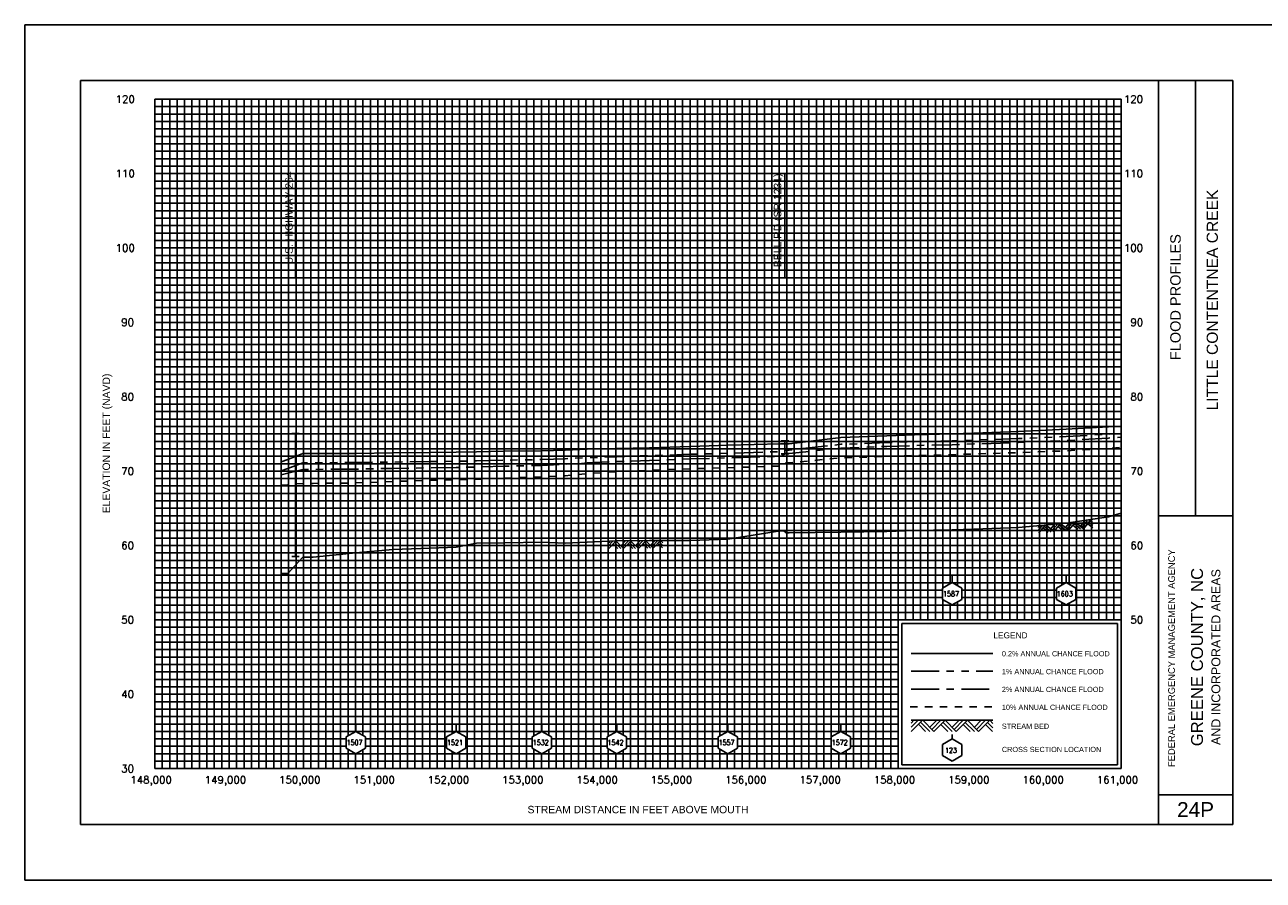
# Model space of a CAD drawing. Header units: inches. Extents: x 11.8 to 93.8, y 23.5 to 67.3.
# Tile 10 of 11: x 59.8 to 76.5, y 38.1 to 49.6. Entities that reach past the tile are written whole.
import ezdxf
from ezdxf.enums import TextEntityAlignment as Align

# ---------------------------------------------------------------- set-up
doc = ezdxf.new("R2010")
doc.units = ezdxf.units.IN
doc.header["$LTSCALE"] = 0.3
doc.header["$MEASUREMENT"] = 0
doc.set_wipeout_variables(frame=1)
for name, pattern in [('CENTER', [2, 1.25, -0.25, 0.25, -0.25]), ('DOT', [0.25, 0, -0.25]), ('HIDDEN', [0.375, 0.25, -0.125]), ('PHANTOM', [2.5, 1.25, -0.25, 0.25, -0.25, 0.25, -0.25])]:
    doc.linetypes.add(name, pattern=pattern)
doc.layers.get('0').update_dxf_attribs({"color": 3, "plot": 0})
for name, color, linetype in [('1', 5, 'Continuous'), ('2', 50, 'Continuous'), ('3', 9, 'DOT'), ('7', 7, 'Continuous'), ('ROCK', 7, 'Continuous'), ('STREAM', 5, 'Continuous'), ('STRUCTURE', 30, 'Continuous'), ('WS10', 4, 'HIDDEN'), ('WS100', 5, 'PHANTOM'), ('WS50', 1, 'CENTER'), ('WS500', 1, 'Continuous')]:
    doc.layers.add(name, color=color, linetype=linetype)
doc.styles.add('ARIAL', font='ARIAL.TTF')
doc.styles.get("Standard").update_dxf_attribs({"font": 'romans.shx'})

# ---------------------------------------------------------------- blocks, each defined once
blk = doc.blocks.new('wipeout')
blk.add_wipeout([(0, 0.15), (-0.129917, 0.075), (-0.129917, -0.075), (0, -0.15), (0.129917, -0.075), (0.129917, 0.075)])
blk = doc.blocks.new('xsec')
blk.add_line((0, 0.35), (0, 0.25))
blk.add_blockref('wipeout', (0, 0.1))
for p, q in [((-0.13, 0.175), (0, 0.25)), ((-0.13, 0.025), (-0.13, 0.175)), ((0.13, 0.175), (0, 0.25)), ((0, 0.25), (0, 0.25)), ((0.13, 0.025), (0.13, 0.175)), ((0, -0.05), (-0.13, 0.025)), ((0, -0.05), (0.13, 0.025))]:
    blk.add_line(p, q)
blk = doc.blocks.new('bar')
blk.add_line((-0.05, 0), (0.05, 0))
blk = doc.blocks.new('rock')
at = {"layer": 'STREAM'}
for p, q in [((0.171, 0.001), (0.147, -0.023)), ((0.209, 0.001), (0.147, -0.061)), ((0.247, 0.001), (0.147, -0.099)), ((0.251, 0.001), (0.351, -0.099)), ((0.375, 0.001), (0.313, -0.061)), ((0.413, 0.001), (0.332, -0.08)), ((0.451, 0.001), (0.351, -0.099)), ((0.451, 0.001), (0.551, -0.099)), ((0.575, 0.001), (0.513, -0.061)), ((0.613, 0.001), (0.532, -0.08)), ((0.651, 0.001), (0.551, -0.099)), ((0.651, 0.001), (0.751, -0.099)), ((0.776, 0.001), (0.713, -0.061)), ((0.813, 0.001), (0.732, -0.08)), ((0.851, 0.001), (0.751, -0.099)), ((0.851, 0.001), (0.88, -0.028)), ((0.211, -0.034), (0.275, -0.099)), ((0.23, -0.016), (0.313, -0.099)), ((0.413, -0.036), (0.475, -0.099)), ((0.432, -0.018), (0.513, -0.099)), ((0.613, -0.036), (0.676, -0.099)), ((0.632, -0.018), (0.713, -0.099)), ((0.813, -0.036), (0.876, -0.099)), ((0.832, -0.018), (0.88, -0.066))]:
    blk.add_line(p, q, dxfattribs=at)

msp = doc.modelspace()

# ---------------------------------------------------------------- linework, layer by layer
for p, q in [((63.461, 46.167), (63.461, 47.567)), ((70.047, 46.167), (70.047, 47.567)), ((74.52, 41.517), (71.62, 41.517)), ((71.62, 41.517), (71.62, 39.617)), ((74.52, 39.617), (74.52, 41.517)), ((71.62, 39.617), (74.52, 39.617)), ((71.62, 39.617), (71.62, 39.617))]:
    msp.add_line(p, q)
at = {"layer": '1', "color": 8}
for p, q in [((59.821, 38.067), (59.821, 49.567)), ((59.821, 49.567), (59.821, 38.067)), ((76.821, 49.567), (59.821, 49.567)), ((59.821, 38.067), (76.821, 38.067))]:
    msp.add_line(p, q, dxfattribs=at)
at = {"layer": '1'}
for p, q in [((60.571, 48.817), (60.571, 38.817)), ((76.071, 48.817), (60.571, 48.817)), ((75.07, 38.817), (75.07, 48.817)), ((75.57, 42.967), (75.57, 48.817)), ((76.071, 38.817), (76.071, 48.817)), ((75.07, 42.967), (76.07, 42.967)), ((75.07, 39.217), (76.07, 39.217)), ((60.571, 38.817), (60.571, 38.817)), ((60.571, 38.817), (76.071, 38.817))]:
    msp.add_line(p, q, dxfattribs=at)
at = {"layer": '2', "color": 50}
for p, q in [((61.57, 39.567), (61.57, 48.567)), ((61.57, 48.567), (74.57, 48.567)), ((62.57, 39.567), (62.57, 48.567)), ((63.57, 39.567), (63.57, 48.567)), ((64.57, 39.567), (64.57, 48.567)), ((65.57, 39.567), (65.57, 48.567)), ((66.57, 39.567), (66.57, 48.567)), ((67.57, 39.567), (67.57, 48.567)), ((68.57, 39.567), (68.57, 48.567)), ((69.57, 39.567), (69.57, 48.567)), ((70.57, 39.567), (70.57, 48.567)), ((71.57, 39.567), (71.57, 48.567)), ((74.57, 39.567), (74.57, 48.567)), ((61.57, 46.567), (74.57, 46.567)), ((61.57, 45.567), (74.57, 45.567)), ((61.57, 44.567), (74.57, 44.567)), ((61.57, 43.567), (74.57, 43.567)), ((61.57, 42.567), (74.57, 42.567)), ((61.57, 41.567), (74.57, 41.567)), ((61.57, 40.567), (71.57, 40.567)), ((61.57, 39.567), (74.57, 39.567))]:
    msp.add_line(p, q, dxfattribs=at)
at = {"layer": '2', "color": 50, "linetype": 'Continuous'}
for p, q in [((72.57, 41.567), (72.57, 48.567)), ((73.57, 41.567), (73.57, 48.567)), ((61.57, 47.567), (74.57, 47.567))]:
    msp.add_line(p, q, dxfattribs=at)
at = {"layer": '3', "color": 8, "linetype": 'Continuous'}
for p, q in [((61.67, 39.567), (61.67, 48.567)), ((61.77, 39.567), (61.77, 48.567)), ((61.87, 39.567), (61.87, 48.567)), ((61.97, 39.567), (61.97, 48.567)), ((62.07, 39.567), (62.07, 48.567)), ((62.17, 39.567), (62.17, 48.567)), ((62.27, 39.567), (62.27, 48.567)), ((62.37, 39.567), (62.37, 48.567)), ((62.47, 39.567), (62.47, 48.567)), ((62.67, 39.567), (62.67, 48.567)), ((62.77, 39.567), (62.77, 48.567)), ((62.87, 39.567), (62.87, 48.567)), ((62.97, 39.567), (62.97, 48.567)), ((63.07, 39.567), (63.07, 48.567)), ((63.17, 39.567), (63.17, 48.567)), ((63.27, 39.567), (63.27, 48.567)), ((63.37, 39.567), (63.37, 48.567)), ((63.47, 39.567), (63.47, 48.567)), ((63.67, 39.567), (63.67, 48.567)), ((63.77, 39.567), (63.77, 48.567)), ((63.87, 39.567), (63.87, 48.567)), ((63.97, 39.567), (63.97, 48.567)), ((64.07, 39.567), (64.07, 48.567)), ((64.17, 39.567), (64.17, 48.567)), ((64.27, 39.567), (64.27, 48.567)), ((64.37, 39.567), (64.37, 48.567)), ((64.47, 39.567), (64.47, 48.567)), ((64.67, 39.567), (64.67, 48.567)), ((64.77, 39.567), (64.77, 48.567)), ((64.87, 39.567), (64.87, 48.567)), ((64.97, 39.567), (64.97, 48.567)), ((65.07, 39.567), (65.07, 48.567)), ((65.17, 39.567), (65.17, 48.567)), ((65.27, 39.567), (65.27, 48.567)), ((65.37, 39.567), (65.37, 48.567)), ((65.47, 39.567), (65.47, 48.567)), ((65.67, 39.567), (65.67, 48.567)), ((65.77, 39.567), (65.77, 48.567)), ((65.87, 39.567), (65.87, 48.567)), ((65.97, 39.567), (65.97, 48.567)), ((66.07, 39.567), (66.07, 48.567)), ((66.17, 39.567), (66.17, 48.567)), ((66.27, 39.567), (66.27, 48.567)), ((66.37, 39.567), (66.37, 48.567)), ((66.47, 39.567), (66.47, 48.567)), ((66.67, 39.567), (66.67, 48.567)), ((66.77, 39.567), (66.77, 48.567)), ((66.87, 39.567), (66.87, 48.567)), ((66.97, 39.567), (66.97, 48.567)), ((67.07, 39.567), (67.07, 48.567)), ((67.17, 39.567), (67.17, 48.567)), ((67.27, 39.567), (67.27, 48.567)), ((67.37, 39.567), (67.37, 48.567)), ((67.47, 39.567), (67.47, 48.567)), ((67.67, 39.567), (67.67, 48.567)), ((67.77, 39.567), (67.77, 48.567)), ((67.87, 39.567), (67.87, 48.567)), ((67.97, 39.567), (67.97, 48.567)), ((68.07, 39.567), (68.07, 48.567)), ((68.17, 39.567), (68.17, 48.567)), ((68.27, 39.567), (68.27, 48.567)), ((68.37, 39.567), (68.37, 48.567)), ((68.47, 39.567), (68.47, 48.567)), ((68.67, 39.567), (68.67, 48.567)), ((68.77, 39.567), (68.77, 48.567)), ((68.87, 39.567), (68.87, 48.567)), ((68.97, 39.567), (68.97, 48.567)), ((69.07, 39.567), (69.07, 48.567)), ((69.17, 39.567), (69.17, 48.567)), ((69.27, 39.567), (69.27, 48.567)), ((69.37, 39.567), (69.37, 48.567)), ((69.47, 39.567), (69.47, 48.567)), ((69.67, 39.567), (69.67, 48.567)), ((69.77, 39.567), (69.77, 48.567)), ((69.87, 39.567), (69.87, 48.567)), ((69.97, 39.567), (69.97, 48.567)), ((70.07, 39.567), (70.07, 48.567)), ((70.17, 39.567), (70.17, 48.567)), ((70.27, 39.567), (70.27, 48.567)), ((70.37, 39.567), (70.37, 48.567)), ((70.47, 39.567), (70.47, 48.567)), ((70.67, 39.567), (70.67, 48.567)), ((70.77, 39.567), (70.77, 48.567)), ((70.87, 39.567), (70.87, 48.567)), ((70.97, 39.567), (70.97, 48.567)), ((71.07, 39.567), (71.07, 48.567)), ((71.17, 39.567), (71.17, 48.567)), ((71.27, 39.567), (71.27, 48.567)), ((71.37, 39.567), (71.37, 48.567)), ((71.47, 39.567), (71.47, 48.567)), ((71.67, 41.567), (71.67, 48.567)), ((71.77, 41.567), (71.77, 48.567)), ((71.87, 41.567), (71.87, 48.567)), ((71.97, 41.567), (71.97, 48.567)), ((72.07, 41.567), (72.07, 48.567)), ((72.17, 41.567), (72.17, 48.567)), ((72.27, 41.567), (72.27, 48.567)), ((72.37, 41.567), (72.37, 48.567)), ((72.47, 41.567), (72.47, 48.567)), ((72.67, 41.567), (72.67, 48.567)), ((72.77, 41.567), (72.77, 48.567)), ((72.87, 41.567), (72.87, 48.567)), ((72.97, 41.567), (72.97, 48.567)), ((73.07, 41.567), (73.07, 48.567)), ((73.17, 41.567), (73.17, 48.567)), ((73.27, 41.567), (73.27, 48.567)), ((73.37, 41.567), (73.37, 48.567)), ((73.47, 41.567), (73.47, 48.567)), ((73.67, 41.567), (73.67, 48.567)), ((73.77, 41.567), (73.77, 48.567)), ((73.87, 41.567), (73.87, 48.567)), ((73.97, 41.567), (73.97, 48.567)), ((74.07, 41.567), (74.07, 48.567)), ((74.17, 41.567), (74.17, 48.567)), ((74.27, 41.567), (74.27, 48.567)), ((74.37, 41.567), (74.37, 48.567)), ((74.47, 41.567), (74.47, 48.567)), ((61.57, 48.467), (74.57, 48.467)), ((61.57, 48.367), (74.57, 48.367)), ((61.57, 48.267), (74.57, 48.267)), ((61.57, 48.167), (74.57, 48.167)), ((61.57, 48.067), (74.57, 48.067)), ((61.57, 47.967), (74.57, 47.967)), ((61.57, 47.867), (74.57, 47.867)), ((61.57, 47.767), (74.57, 47.767)), ((61.57, 47.667), (74.57, 47.667)), ((61.57, 47.467), (74.57, 47.467)), ((61.57, 47.367), (74.57, 47.367)), ((61.57, 47.267), (74.57, 47.267)), ((61.57, 47.167), (74.57, 47.167)), ((61.57, 47.067), (74.57, 47.067)), ((61.57, 46.967), (74.57, 46.967)), ((61.57, 46.867), (74.57, 46.867)), ((61.57, 46.767), (74.57, 46.767)), ((61.57, 46.667), (74.57, 46.667)), ((61.57, 46.467), (74.57, 46.467)), ((61.57, 46.367), (74.57, 46.367)), ((61.57, 46.267), (74.57, 46.267)), ((61.57, 46.167), (74.57, 46.167)), ((61.57, 46.067), (74.57, 46.067)), ((61.57, 45.967), (74.57, 45.967)), ((61.57, 45.867), (74.57, 45.867)), ((61.57, 45.767), (74.57, 45.767)), ((61.57, 45.667), (74.57, 45.667)), ((61.57, 45.467), (74.57, 45.467)), ((61.57, 45.367), (74.57, 45.367)), ((61.57, 45.267), (74.57, 45.267)), ((61.57, 45.167), (74.57, 45.167)), ((61.57, 45.067), (74.57, 45.067)), ((61.57, 44.967), (74.57, 44.967)), ((61.57, 44.867), (74.57, 44.867)), ((61.57, 44.767), (74.57, 44.767)), ((61.57, 44.667), (74.57, 44.667)), ((61.57, 44.467), (74.57, 44.467)), ((61.57, 44.367), (74.57, 44.367)), ((61.57, 44.267), (74.57, 44.267)), ((61.57, 44.167), (74.57, 44.167)), ((61.57, 44.067), (74.57, 44.067)), ((61.57, 43.967), (74.57, 43.967)), ((61.57, 43.867), (74.57, 43.867)), ((61.57, 43.767), (74.57, 43.767)), ((61.57, 43.667), (74.57, 43.667)), ((61.57, 43.467), (74.57, 43.467)), ((61.57, 43.367), (74.57, 43.367)), ((61.57, 43.267), (74.57, 43.267)), ((61.57, 43.167), (74.57, 43.167)), ((61.57, 43.067), (74.57, 43.067)), ((61.57, 42.967), (74.57, 42.967)), ((61.57, 42.867), (74.57, 42.867)), ((61.57, 42.767), (74.57, 42.767)), ((61.57, 42.667), (74.57, 42.667)), ((61.57, 42.467), (74.57, 42.467)), ((61.57, 42.367), (74.57, 42.367)), ((61.57, 42.267), (74.57, 42.267)), ((61.57, 42.167), (74.57, 42.167)), ((61.57, 42.067), (74.57, 42.067)), ((61.57, 41.967), (74.57, 41.967)), ((61.57, 41.867), (74.57, 41.867)), ((61.57, 41.767), (74.57, 41.767)), ((61.57, 41.667), (74.57, 41.667)), ((61.57, 41.467), (71.57, 41.467)), ((61.57, 41.367), (71.57, 41.367)), ((61.57, 41.267), (71.57, 41.267)), ((61.57, 41.167), (71.57, 41.167)), ((61.57, 41.067), (71.57, 41.067)), ((61.57, 40.967), (71.57, 40.967)), ((61.57, 40.867), (71.57, 40.867)), ((61.57, 40.767), (71.57, 40.767)), ((61.57, 40.667), (71.57, 40.667)), ((61.57, 40.467), (71.57, 40.467)), ((61.57, 40.367), (71.57, 40.367)), ((61.57, 40.267), (71.57, 40.267)), ((61.57, 40.167), (71.57, 40.167)), ((61.57, 40.067), (71.57, 40.067)), ((61.57, 39.967), (71.57, 39.967)), ((61.57, 39.867), (71.57, 39.867)), ((61.57, 39.767), (71.57, 39.767)), ((61.57, 39.667), (71.57, 39.667))]:
    msp.add_line(p, q, dxfattribs=at)
at = {"layer": '7'}
for p, q in [((72.295, 39.967), (72.295, 40.025)), ((72.295, 39.967), (72.166, 39.892)), ((72.166, 39.892), (72.166, 39.742)), ((72.166, 39.892), (72.166, 39.892)), ((72.425, 39.892), (72.295, 39.967)), ((72.425, 39.742), (72.425, 39.892)), ((72.166, 39.742), (72.295, 39.667)), ((72.295, 39.667), (72.425, 39.742))]:
    msp.add_line(p, q, dxfattribs=at)
at = {"layer": 'STREAM'}
for p, q in [((71.782, 40.217), (71.745, 40.18)), ((71.839, 40.217), (71.745, 40.124)), ((71.895, 40.217), (71.745, 40.067)), ((71.745, 40.217), (72.845, 40.217)), ((71.842, 40.164), (71.938, 40.067)), ((71.87, 40.192), (71.995, 40.067)), ((71.901, 40.217), (72.051, 40.067)), ((72.088, 40.217), (71.995, 40.124)), ((72.145, 40.217), (72.023, 40.095)), ((72.201, 40.217), (72.051, 40.067)), ((72.145, 40.161), (72.238, 40.067)), ((72.173, 40.189), (72.295, 40.067)), ((72.201, 40.217), (72.351, 40.067)), ((72.388, 40.217), (72.295, 40.124)), ((72.445, 40.217), (72.323, 40.095)), ((72.499, 40.215), (72.349, 40.065)), ((72.445, 40.161), (72.538, 40.067)), ((72.473, 40.189), (72.595, 40.067)), ((72.501, 40.217), (72.651, 40.067)), ((72.688, 40.217), (72.595, 40.124)), ((72.745, 40.217), (72.623, 40.095)), ((72.801, 40.217), (72.651, 40.067)), ((72.745, 40.161), (72.838, 40.067)), ((72.773, 40.189), (72.845, 40.116)), ((72.801, 40.217), (72.845, 40.173))]:
    msp.add_line(p, q, dxfattribs=at)
at = {"layer": 'STREAM', "flags": 128}
msp.add_lwpolyline([(63.27, 42.192), (63.361, 42.192), (63.562, 42.41), (63.701, 42.41), (64.274, 42.468), (64.773, 42.511), (65.273, 42.532), (65.624, 42.545), (65.899, 42.597), (66.277, 42.603), (66.778, 42.611), (67.092, 42.6), (67.387, 42.611), (67.784, 42.628), (68.223, 42.636), (68.778, 42.633), (69.278, 42.654), (69.985, 42.766), (70.032, 42.766), (70.062, 42.737), (70.105, 42.737), (70.8, 42.747), (71.416, 42.757), (71.789, 42.767), (72.297, 42.777), (72.588, 42.787), (73.188, 42.809), (73.828, 42.865), (74.4, 42.951), (74.57, 43)], dxfattribs=at)
at = {"layer": 'STRUCTURE', "flags": 128}
for points in [[(63.461, 42.42), (63.461, 44.072)], [(70.047, 43.8), (70.047, 43.973)]]:
    msp.add_lwpolyline(points, dxfattribs=at)
at = {"layer": 'WS10'}
msp.add_line((71.73, 40.397), (72.83, 40.397), dxfattribs=at)
at = {"layer": 'WS10', "flags": 128}
msp.add_lwpolyline([(63.27, 43.376), (63.361, 43.384), (63.562, 43.402), (63.701, 43.402), (64.274, 43.408), (64.773, 43.428), (65.273, 43.443), (65.624, 43.45), (65.899, 43.457), (66.277, 43.472), (66.778, 43.49), (67.092, 43.504), (67.387, 43.534), (67.784, 43.56), (68.223, 43.58), (68.778, 43.598), (69.278, 43.613), (69.985, 43.635), (70.032, 43.661), (70.062, 43.678), (70.105, 43.678), (70.8, 43.745), (71.416, 43.765), (71.789, 43.776), (72.297, 43.788), (72.588, 43.797), (73.188, 43.816), (73.828, 43.84), (74.4, 43.871), (74.57, 43.887)], dxfattribs=at)
at = {"layer": 'WS100'}
msp.add_line((71.745, 40.877), (72.845, 40.877), dxfattribs=at)
at = {"layer": 'WS100', "flags": 128}
msp.add_lwpolyline([(63.27, 43.57), (63.361, 43.604), (63.562, 43.679), (63.701, 43.679), (64.274, 43.682), (64.773, 43.689), (65.273, 43.696), (65.624, 43.699), (65.899, 43.704), (66.277, 43.713), (66.778, 43.723), (67.092, 43.734), (67.387, 43.747), (67.784, 43.761), (68.223, 43.774), (68.778, 43.793), (69.278, 43.807), (69.985, 43.829), (70.032, 43.841), (70.062, 43.849), (70.105, 43.849), (70.8, 43.927), (71.416, 43.95), (71.789, 43.962), (72.297, 43.972), (72.588, 43.984), (73.188, 44.004), (73.828, 44.031), (74.4, 44.063), (74.57, 44.074)], dxfattribs=at)
at = {"layer": 'WS50'}
msp.add_line((71.745, 40.637), (72.845, 40.637), dxfattribs=at)
at = {"layer": 'WS50', "flags": 128}
msp.add_lwpolyline([(63.27, 43.516), (63.361, 43.539), (63.562, 43.59), (63.701, 43.59), (64.274, 43.594), (64.773, 43.603), (65.273, 43.611), (65.624, 43.616), (65.899, 43.622), (66.277, 43.632), (66.778, 43.644), (67.092, 43.658), (67.387, 43.676), (67.784, 43.694), (68.223, 43.709), (68.778, 43.73), (69.278, 43.745), (69.985, 43.768), (70.032, 43.79), (70.062, 43.803), (70.105, 43.803), (70.8, 43.877), (71.416, 43.899), (71.789, 43.911), (72.297, 43.921), (72.588, 43.932), (73.188, 43.952), (73.828, 43.978), (74.4, 44.011), (74.57, 44.023)], dxfattribs=at)
at = {"layer": 'WS500'}
msp.add_line((71.745, 41.117), (72.845, 41.117), dxfattribs=at)
at = {"layer": 'WS500', "flags": 128}
msp.add_lwpolyline([(63.27, 43.691), (63.361, 43.725), (63.562, 43.802), (63.701, 43.802), (64.274, 43.805), (64.773, 43.811), (65.273, 43.817), (65.624, 43.821), (65.899, 43.825), (66.277, 43.833), (66.778, 43.841), (67.092, 43.85), (67.387, 43.86), (67.784, 43.87), (68.223, 43.882), (68.778, 43.9), (69.278, 43.914), (69.985, 43.935), (70.032, 43.935), (70.062, 43.935), (70.105, 43.935), (70.8, 44.017), (71.416, 44.041), (71.789, 44.055), (72.297, 44.066), (72.588, 44.079), (73.188, 44.1), (73.828, 44.129), (74.4, 44.161), (74.57, 44.171)], dxfattribs=at)

# ---------------------------------------------------------------- block references
at = {"layer": 'ROCK'}
for p, rotation in [((73.305, 42.82), 5.43844770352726), ((67.523, 42.619), 0.9101577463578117)]:
    msp.add_blockref('rock', p, dxfattribs=dict(at, rotation=rotation))
at = {"layer": 'STRUCTURE'}
for p in [(63.461, 44.072), (70.047, 43.973), (70.047, 43.8), (63.461, 42.42)]:
    msp.add_blockref('bar', p, dxfattribs=at)

# ---------------------------------------------------------------- texts
for s, p in [('   120', (60.82, 48.517)), ('  120', (74.47, 48.517)), ('   110', (60.82, 47.517)), ('  110', (74.47, 47.517)), ('   100', (60.82, 46.517)), ('  100', (74.47, 46.517)), ('    90', (60.82, 45.517)), ('   90', (74.47, 45.517)), ('    80', (60.82, 44.517)), ('   80', (74.47, 44.517)), ('    70', (60.82, 43.517)), ('   70', (74.47, 43.517)), ('    60', (60.82, 42.517)), ('   60', (74.47, 42.517)), ('    50', (60.82, 41.517)), ('   50', (74.47, 41.517)), ('    40', (60.82, 40.517)), ('    30', (60.82, 39.517))]:
    msp.add_text(s, height=0.1).set_placement(p)
at = {"style": 'ARIAL'}
for s, p in [('U.S. HIGHWAY 264', (63.425, 47.597)), ('BELL RD (SR 1231)', (69.997, 47.567))]:
    msp.add_text(s, height=0.1, rotation=90, dxfattribs=at).set_placement(p, align=Align.RIGHT)
for s, height, p in [('LITTLE CONTENTNEA CREEK', 0.15, (75.87, 45.867)), ('GREENE COUNTY, NC', 0.16, (75.67, 41.067))]:
    msp.add_text(s, height=height, rotation=90, dxfattribs=at).set_placement(p, align=Align.CENTER)
at = {"color": 30, "style": 'ARIAL'}
msp.add_text('FLOOD PROFILES', height=0.14, rotation=90, dxfattribs=at).set_placement((75.37, 45.058))
at = {"style": 'ARIAL'}
msp.add_text('ELEVATION IN FEET (NAVD)', height=0.1, rotation=90, dxfattribs=at).set_placement((60.967, 43))
at = {"color": 250, "style": 'ARIAL'}
msp.add_text('FEDERAL EMERGENCY MANAGEMENT AGENCY', height=0.09, rotation=90, dxfattribs=at).set_placement((75.292, 39.589))
msp.add_text('AND INCORPORATED AREAS', height=0.12, rotation=90, dxfattribs=at).set_placement((75.904, 41.067), align=Align.CENTER)
at = {"style": 'ARIAL'}
for s, height, p in [('LEGEND', 0.08, (72.851, 41.319)), ('0.2% ANNUAL CHANCE FLOOD', 0.07, (72.965, 41.077)), ('1% ANNUAL CHANCE FLOOD', 0.07, (72.965, 40.837)), ('2% ANNUAL CHANCE FLOOD', 0.07, (72.965, 40.597)), ('10% ANNUAL CHANCE FLOOD', 0.07, (72.965, 40.357)), ('STREAM BED', 0.07, (72.965, 40.102)), ('CROSS SECTION LOCATION', 0.07, (72.965, 39.79))]:
    msp.add_text(s, height=height, dxfattribs=at).set_placement(p)
at = {"width": 0.9}
msp.add_text('123', height=0.07, dxfattribs=at).set_placement((72.198, 39.779))
for s, p in [('148,000', (61.52, 39.367)), ('149,000', (62.52, 39.367)), ('150,000', (63.52, 39.367)), ('151,000', (64.52, 39.367)), ('152,000', (65.52, 39.367)), ('153,000', (66.52, 39.367)), ('154,000', (67.52, 39.367)), ('155,000', (68.52, 39.367)), ('156,000', (69.52, 39.367)), ('157,000', (70.52, 39.367)), ('158,000', (71.52, 39.367)), ('159,000', (72.52, 39.367)), ('160,000', (73.52, 39.367)), ('161,000', (74.52, 39.367))]:
    msp.add_text(s, height=0.1).set_placement(p, align=Align.CENTER)
at = {"style": 'ARIAL'}
for s, height, p in [('STREAM DISTANCE IN FEET ABOVE MOUTH', 0.1, (68.07, 38.967)), ('24P', 0.2, (75.57, 38.917))]:
    msp.add_text(s, height=height, dxfattribs=at).set_placement(p, align=Align.CENTER)

# ---------------------------------------------------------------- next in the draw order: block references
for p in [(72.297, 41.818), (73.828, 41.818), (64.274, 39.818), (65.624, 39.818), (66.778, 39.818), (67.784, 39.818), (69.278, 39.818), (70.8, 39.818)]:
    msp.add_blockref('xsec', p)

# ---------------------------------------------------------------- next in the draw order: texts
at = {"width": 0.9}
for s, p in [('1587', (72.172, 41.883)), ('1603', (73.703, 41.883)), ('1507', (64.149, 39.883)), ('1521', (65.499, 39.883)), ('1532', (66.653, 39.883)), ('1542', (67.659, 39.883)), ('1557', (69.153, 39.883)), ('1572', (70.675, 39.883))]:
    msp.add_text(s, height=0.07, dxfattribs=at).set_placement(p)

doc.saveas('drawing.dxf')
